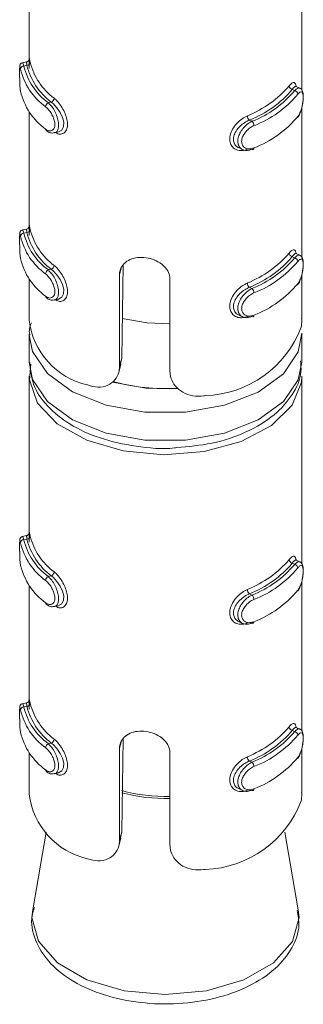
# Model space of a CAD drawing. Header units: millimetres. Extents: x 330 to 1856, y -20 to 3175.
# Tile 11 of 53: x 1079.51 to 1087.84, y 273.42 to 302.27. Entities that reach past the tile are written whole.
import ezdxf

# ---------------------------------------------------------------- set-up
doc = ezdxf.new("R2010")
doc.units = ezdxf.units.MM

msp = doc.modelspace()

# ---------------------------------------------------------------- linework, layer by layer
at = {"color": 7, "linetype": 'Continuous', "lineweight": 15}
for p, q in [((1079.793, 305.714), (1079.793, 301.106)), ((1087.793, 300.215), (1087.793, 305.714)), ((1079.717, 301.039), (1079.595, 301.012)), ((1079.723, 300.937), (1079.636, 300.917)), ((1087.515, 300.23), (1087.587, 300.196)), ((1087.736, 300.27), (1087.63, 300.319)), ((1080.442, 299.859), (1080.355, 299.84)), ((1079.793, 299.577), (1079.793, 296.207)), ((1087.793, 295.316), (1087.793, 299.696)), ((1086.258, 299.332), (1086.331, 299.298)), ((1080.531, 298.958), (1080.653, 298.986)), ((1085.951, 298.515), (1086.056, 298.466)), ((1079.717, 296.14), (1079.595, 296.113)), ((1079.723, 296.037), (1079.636, 296.018)), ((1087.515, 295.33), (1087.587, 295.297)), ((1087.736, 295.371), (1087.63, 295.42)), ((1080.442, 294.96), (1080.355, 294.941)), ((1082.547, 295.095), (1082.51, 292.358)), ((1079.793, 294.678), (1079.793, 293.466)), ((1082.442, 292.109), (1082.442, 294.799)), ((1083.924, 294.664), (1083.924, 291.974)), ((1087.793, 293.521), (1087.793, 294.797)), ((1086.258, 294.432), (1086.331, 294.398)), ((1080.531, 294.059), (1080.653, 294.086)), ((1085.951, 293.616), (1086.056, 293.567)), ((1079.793, 293.058), (1079.793, 292.241)), ((1087.793, 292.241), (1087.793, 293.058)), ((1082.442, 292.109), (1082.51, 292.358)), ((1082.51, 292.358), (1082.474, 292.183)), ((1082.42, 291.939), (1082.486, 292.181)), ((1079.793, 291.833), (1079.793, 287.225)), ((1087.793, 286.334), (1087.793, 291.833)), ((1079.717, 287.158), (1079.595, 287.131)), ((1079.723, 287.055), (1079.636, 287.036)), ((1087.515, 286.348), (1087.587, 286.315)), ((1087.736, 286.389), (1087.63, 286.438)), ((1080.442, 285.978), (1080.355, 285.959)), ((1079.793, 285.696), (1079.793, 282.326)), ((1087.793, 281.434), (1087.793, 285.815)), ((1086.258, 285.45), (1086.331, 285.416)), ((1080.531, 285.077), (1080.653, 285.104)), ((1085.951, 284.634), (1086.056, 284.585)), ((1079.717, 282.259), (1079.595, 282.231)), ((1079.723, 282.156), (1079.636, 282.137)), ((1087.515, 281.449), (1087.587, 281.415)), ((1087.736, 281.49), (1087.63, 281.539)), ((1080.442, 281.079), (1080.355, 281.059)), ((1082.547, 281.214), (1082.51, 278.477)), ((1079.793, 280.797), (1079.793, 279.585)), ((1082.442, 278.228), (1082.442, 280.918)), ((1083.924, 280.783), (1083.924, 278.093)), ((1087.793, 279.64), (1087.793, 280.916)), ((1086.258, 280.551), (1086.331, 280.517)), ((1080.531, 280.178), (1080.653, 280.205)), ((1085.951, 279.734), (1086.056, 279.685)), ((1080.294, 278.466), (1079.895, 276.196)), ((1082.442, 278.228), (1082.51, 278.477)), ((1082.51, 278.477), (1082.474, 278.302)), ((1087.692, 276.196), (1087.293, 278.466)), ((1082.42, 278.057), (1082.486, 278.3)), ((1079.906, 276.254), (1079.895, 276.196))]:
    msp.add_line(p, q, dxfattribs=at)
at = {"color": 8, "linetype": 'Continuous', "lineweight": 15}
for p, q in [((1082.442, 294.799), (1082.497, 294.999)), ((1082.442, 280.918), (1082.497, 281.118))]:
    msp.add_line(p, q, dxfattribs=at)
at = {"color": 8, "linetype": 'Continuous', "lineweight": 15, "flags": 128}
for points in [[(1079.596, 301.005), (1079.605, 301.005), (1079.627, 300.948), (1079.636, 300.917), (1079.636, 300.917), (1079.636, 300.917)], [(1079.596, 296.106), (1079.605, 296.106), (1079.627, 296.048), (1079.636, 296.018), (1079.636, 296.018), (1079.636, 296.018)], [(1087.793, 293.085), (1087.692, 292.54), (1087.254, 291.9), (1086.51, 291.363), (1085.524, 290.976), (1084.384, 290.774), (1083.191, 290.775), (1082.052, 290.979), (1081.068, 291.367), (1080.326, 291.906), (1079.892, 292.547), (1079.793, 293.035)], [(1079.793, 292.241), (1079.892, 291.731), (1080.326, 291.089), (1081.068, 290.551), (1082.052, 290.162), (1083.191, 289.958), (1084.384, 289.957), (1085.524, 290.159), (1086.51, 290.546), (1087.254, 291.084), (1087.692, 291.724), (1087.793, 292.241)], [(1082.234, 291.657), (1083.212, 291.473), (1084.171, 291.457)], [(1079.596, 287.124), (1079.605, 287.124), (1079.627, 287.067), (1079.636, 287.036), (1079.636, 287.036), (1079.636, 287.036)], [(1079.596, 282.225), (1079.605, 282.224), (1079.627, 282.167), (1079.636, 282.137), (1079.636, 282.137), (1079.636, 282.137)], [(1079.895, 276.196), (1079.875, 275.971), (1080.065, 275.272), (1080.62, 274.641), (1081.485, 274.14), (1082.577, 273.818), (1083.788, 273.706)], [(1083.788, 273.706), (1084.999, 273.816), (1086.092, 274.136), (1086.96, 274.636), (1087.518, 275.266), (1087.712, 275.965), (1087.692, 276.196)]]:
    msp.add_lwpolyline(points, dxfattribs=at)
at = {"color": 7, "linetype": 'Continuous', "lineweight": 15, "flags": 128}
for points in [[(1087.628, 300.314), (1087.601, 300.318), (1087.545, 300.269), (1087.515, 300.23), (1087.515, 300.23), (1087.515, 300.23)], [(1080.653, 298.986), (1080.656, 298.986), (1080.748, 299.041), (1080.801, 299.144), (1080.807, 299.273), (1080.773, 299.412), (1080.705, 299.556), (1080.608, 299.696), (1080.494, 299.817), (1080.442, 299.859), (1080.442, 299.859), (1080.442, 299.859)], [(1086.331, 298.481), (1086.342, 298.474), (1086.353, 298.469), (1086.363, 298.469), (1086.372, 298.472), (1086.38, 298.479), (1086.385, 298.488), (1086.389, 298.501), (1086.39, 298.516)], [(1087.628, 295.415), (1087.601, 295.419), (1087.545, 295.369), (1087.515, 295.33), (1087.515, 295.33), (1087.515, 295.33)], [(1080.653, 294.087), (1080.656, 294.087), (1080.748, 294.141), (1080.801, 294.244), (1080.807, 294.374), (1080.773, 294.513), (1080.705, 294.657), (1080.608, 294.797), (1080.494, 294.918), (1080.442, 294.96), (1080.442, 294.96), (1080.442, 294.96)], [(1083.924, 293.362), (1083.256, 293.387), (1082.524, 293.519)], [(1086.331, 293.582), (1086.342, 293.574), (1086.353, 293.57), (1086.363, 293.57), (1086.372, 293.573), (1086.38, 293.579), (1086.385, 293.589), (1086.389, 293.602), (1086.39, 293.617)], [(1087.793, 291.833), (1087.782, 291.657), (1087.511, 290.981), (1086.905, 290.382), (1086.018, 289.914), (1084.93, 289.619), (1083.739, 289.524), (1082.553, 289.637), (1081.48, 289.949), (1080.615, 290.431), (1080.037, 291.039), (1079.798, 291.719), (1079.838, 292.176)], [(1087.628, 286.433), (1087.601, 286.437), (1087.545, 286.388), (1087.515, 286.348), (1087.515, 286.348), (1087.515, 286.348)], [(1080.653, 285.105), (1080.656, 285.105), (1080.748, 285.159), (1080.801, 285.262), (1080.807, 285.392), (1080.773, 285.531), (1080.705, 285.675), (1080.608, 285.815), (1080.494, 285.936), (1080.442, 285.978), (1080.442, 285.978), (1080.442, 285.978)], [(1086.331, 284.6), (1086.342, 284.592), (1086.353, 284.588), (1086.363, 284.588), (1086.372, 284.591), (1086.38, 284.597), (1086.385, 284.607), (1086.389, 284.62), (1086.39, 284.635)], [(1087.628, 281.534), (1087.601, 281.537), (1087.545, 281.488), (1087.515, 281.449), (1087.515, 281.449), (1087.515, 281.449)], [(1080.653, 280.206), (1080.656, 280.206), (1080.748, 280.26), (1080.801, 280.363), (1080.807, 280.493), (1080.773, 280.632), (1080.705, 280.775), (1080.608, 280.916), (1080.494, 281.037), (1080.442, 281.079), (1080.442, 281.079), (1080.442, 281.079)], [(1086.331, 279.701), (1086.342, 279.693), (1086.353, 279.689), (1086.363, 279.689), (1086.372, 279.692), (1086.38, 279.698), (1086.385, 279.708), (1086.389, 279.721), (1086.39, 279.736)]]:
    msp.add_lwpolyline(points, dxfattribs=at)
at = {"color": 7, "linetype": 'Continuous', "lineweight": 15}
for centre, radius, start, end in [((1079.724, 301.036), 0.0998, 269.9313, 353.5935), ((1081.615, 301.42), 1.953, 194.3469, 233.0835), ((1081.668, 301.497), 1.905, 194.3428, 233.0876), ((1079.635, 300.818), 0.0989, 89.366, 173.5961), ((1081.393, 301.269), 1.908, 193.3393, 234.0911), ((1081.446, 301.346), 1.86, 193.3355, 234.0948), ((1081.393, 300.616), 1.908, 193.3393, 234.0911), ((1085.016, 302.409), 3.177, 291.8317, 319.2691), ((1085.047, 302.355), 3.257, 291.8319, 319.2689), ((1085.216, 302.186), 3.096, 291.106, 319.9947), ((1085.246, 302.132), 3.176, 291.1054, 319.9953), ((1087.544, 300.346), 0.12, 185.1355, 256.0769), ((1087.56, 300.08), 0.119, 5.2029, 76.6951), ((1080.41, 299.715), 0.136, 113.7258, 176.2122), ((1080.39, 299.983), 0.135, 293.0476, 356.1068), ((1086.374, 299.464), 0.177, 181.6386, 228.7432), ((1086.21, 299.165), 0.179, 1.5458, 47.918), ((1085.246, 301.479), 3.176, 291.1054, 319.9953), ((1080.328, 299.068), 0.0537, 176.3763, 232.8652), ((1079.635, 295.919), 0.099, 89.3704, 173.5917), ((1081.446, 296.447), 1.86, 193.3355, 234.0948), ((1079.724, 296.137), 0.0998, 269.9269, 353.5979), ((1081.615, 296.521), 1.953, 194.3469, 233.0835), ((1081.668, 296.598), 1.905, 194.3428, 233.0876), ((1081.393, 296.37), 1.908, 193.3393, 234.0911), ((1085.016, 297.51), 3.177, 291.8317, 319.2691), ((1087.544, 295.447), 0.12, 185.1316, 256.0808), ((1081.393, 295.717), 1.908, 193.3393, 234.0911), ((1085.047, 297.456), 3.257, 291.8319, 319.2689), ((1085.216, 297.287), 3.096, 291.106, 319.9947), ((1085.246, 297.233), 3.176, 291.1054, 319.9953), ((1087.56, 295.18), 0.119, 5.2068, 76.6911), ((1080.41, 294.816), 0.136, 113.7293, 176.2086), ((1080.39, 295.084), 0.135, 293.044, 356.1104), ((1086.374, 294.565), 0.177, 181.6358, 228.7461), ((1086.21, 294.265), 0.179, 1.5486, 47.9152), ((1085.246, 296.58), 3.176, 291.1054, 319.9953), ((1080.328, 294.168), 0.0537, 176.3763, 232.8652), ((1081.987, 293.728), 2.209, 186.8035, 257.431), ((1084.864, 294.372), 3.116, 271.8248, 339.276), ((1083.78, 297.12), 5.657, 254.3007, 273.5569), ((1079.724, 287.155), 0.0998, 269.9313, 353.5935), ((1081.668, 287.616), 1.905, 194.3428, 233.0876), ((1079.635, 286.937), 0.0989, 89.3555, 173.5987), ((1081.393, 287.388), 1.908, 193.3393, 234.0911), ((1081.446, 287.465), 1.86, 193.3355, 234.0948), ((1081.615, 287.539), 1.953, 194.3469, 233.0835), ((1081.393, 286.735), 1.908, 193.3393, 234.0911), ((1085.016, 288.528), 3.177, 291.8317, 319.2691), ((1085.047, 288.474), 3.257, 291.8319, 319.2689), ((1085.216, 288.305), 3.096, 291.106, 319.9947), ((1085.246, 288.251), 3.176, 291.1054, 319.9953), ((1087.544, 286.465), 0.12, 185.1355, 256.0769), ((1087.56, 286.199), 0.119, 5.2001, 76.7045), ((1080.41, 285.834), 0.136, 113.7171, 176.2152), ((1080.39, 286.102), 0.135, 293.0476, 356.1068), ((1086.374, 285.583), 0.177, 181.6386, 228.7432), ((1086.211, 285.283), 0.179, 1.543, 47.9249), ((1085.246, 287.598), 3.176, 291.1054, 319.9953), ((1080.328, 285.186), 0.0537, 176.3763, 232.8652), ((1079.724, 282.256), 0.0998, 269.9313, 353.5935), ((1081.668, 282.717), 1.905, 194.3428, 233.0876), ((1079.635, 282.038), 0.0989, 89.366, 173.5961), ((1081.393, 282.489), 1.908, 193.3393, 234.0911), ((1081.446, 282.566), 1.86, 193.3355, 234.0948), ((1081.615, 282.64), 1.953, 194.3469, 233.0835), ((1081.393, 281.836), 1.908, 193.3393, 234.0911), ((1085.016, 283.628), 3.177, 291.8317, 319.2691), ((1085.047, 283.574), 3.257, 291.8319, 319.2689), ((1085.216, 283.406), 3.096, 291.106, 319.9947), ((1085.246, 283.352), 3.176, 291.1054, 319.9953), ((1087.544, 281.566), 0.12, 185.1355, 256.0769), ((1087.56, 281.299), 0.119, 5.2029, 76.6951), ((1080.41, 280.935), 0.136, 113.7258, 176.2122), ((1080.39, 281.203), 0.135, 293.0476, 356.1068), ((1086.374, 280.684), 0.177, 181.6386, 228.7432), ((1086.21, 280.384), 0.179, 1.5458, 47.918), ((1085.246, 282.698), 3.176, 291.1054, 319.9953), ((1080.328, 280.287), 0.0537, 176.3763, 232.8652), ((1081.987, 279.846), 2.209, 186.8035, 257.431), ((1084.864, 280.491), 3.116, 271.8248, 339.276)]:
    msp.add_arc(centre, radius, start, end, dxfattribs=at)
at = {"color": 8, "linetype": 'Continuous', "lineweight": 15}
for centre, radius, start, end in [((1083.783, 284.451), 4.936, 254.9856, 271.6439), ((1083.782, 284.4), 4.946, 255.1507, 271.6417)]:
    msp.add_arc(centre, radius, start, end, dxfattribs=at)
at = {"color": 7, "linetype": 'Continuous', "lineweight": 15}
for points, knots in [([(1079.596, 301.011), (1079.594, 301.011), (1079.581, 301.01), (1079.561, 300.998), (1079.539, 300.979), (1079.527, 300.96), (1079.52, 300.943), (1079.517, 300.929), (1079.515, 300.915), (1079.514, 300.904), (1079.514, 300.886), (1079.514, 300.878)], [0, 0, 0, 0, 0.020139, 0.156756, 0.26801, 0.364131, 0.447419, 0.524108, 0.6225, 0.816741, 1, 1, 1, 1]), ([(1079.723, 300.937), (1079.723, 300.937), (1079.731, 300.968), (1079.708, 301.02), (1079.717, 301.052), (1079.722, 301.022), (1079.724, 301.007)], [0, 0, 0, 0, 0.00014, 0.309139, 0.652962, 1, 1, 1, 1]), ([(1079.794, 301.096), (1079.793, 301.104), (1079.793, 301.12), (1079.794, 301.127), (1079.793, 301.12), (1079.791, 301.109), (1079.785, 301.092), (1079.771, 301.069), (1079.747, 301.049), (1079.726, 301.043), (1079.716, 301.04)], [0, 0, 0, 0, 0.23088, 0.477424, 0.558846, 0.62453, 0.689656, 0.784612, 0.896406, 1, 1, 1, 1]), ([(1079.795, 300.849), (1079.795, 300.895), (1079.796, 300.999), (1079.793, 301.082), (1079.793, 301.096), (1079.793, 301.096)], [0, 0, 0, 0, 0.448678, 0.9934028, 1, 1, 1, 1]), ([(1079.794, 301.106), (1079.794, 301.12), (1079.794, 301.152), (1079.802, 301.122), (1079.816, 301.056), (1079.823, 301.025)], [0, 0, 0, 0, 0.287372, 0.663175, 1, 1, 1, 1]), ([(1079.514, 300.878), (1079.514, 300.858), (1079.513, 300.819), (1079.513, 300.705), (1079.513, 300.567), (1079.516, 300.415), (1079.522, 300.271), (1079.533, 300.201), (1079.538, 300.167)], [0, 0, 0, 0, 0.148708, 0.3058562, 0.4701296, 0.6396663, 0.8264753, 1, 1, 1, 1]), ([(1079.514, 300.878), (1079.514, 300.876), (1079.513, 300.862), (1079.513, 300.8), (1079.513, 300.693), (1079.513, 300.554), (1079.516, 300.409), (1079.522, 300.273), (1079.532, 300.208), (1079.537, 300.176)], [0, 0, 0, 0, 0.0268415, 0.1735626, 0.3244101, 0.4858806, 0.6558754, 0.8274861, 1, 1, 1, 1]), ([(1087.424, 300.336), (1087.437, 300.351), (1087.479, 300.4), (1087.54, 300.442), (1087.592, 300.427), (1087.621, 300.381), (1087.626, 300.327), (1087.628, 300.314)], [0, 0, 0, 0, 0.126015, 0.405345, 0.670811, 0.921225, 1, 1, 1, 1]), ([(1087.668, 299.408), (1087.679, 299.423), (1087.721, 299.471), (1087.773, 299.603), (1087.817, 299.773), (1087.839, 299.94), (1087.839, 300.09), (1087.818, 300.185), (1087.775, 300.253), (1087.742, 300.264), (1087.734, 300.266)], [0, 0, 0, 0, 0.071647, 0.248641, 0.406164, 0.552003, 0.706957, 0.877189, 0.971463, 1, 1, 1, 1]), ([(1087.679, 299.437), (1087.685, 299.446), (1087.711, 299.482), (1087.753, 299.566), (1087.794, 299.692), (1087.82, 299.823), (1087.834, 299.948), (1087.834, 300.057), (1087.817, 300.135), (1087.785, 300.169), (1087.738, 300.158), (1087.698, 300.113), (1087.679, 300.091)], [0, 0, 0, 0, 0.037288, 0.14984, 0.256291, 0.356424, 0.453449, 0.553208, 0.659987, 0.772408, 0.885901, 1, 1, 1, 1]), ([(1080.274, 299.071), (1080.284, 299.064), (1080.322, 299.036), (1080.389, 299.011), (1080.463, 299.022), (1080.518, 299.071), (1080.547, 299.153), (1080.546, 299.264), (1080.511, 299.393), (1080.446, 299.525), (1080.363, 299.644), (1080.304, 299.697), (1080.274, 299.724)], [0, 0, 0, 0, 0.0372827, 0.1498269, 0.2562836, 0.3564204, 0.4534491, 0.5532096, 0.659992, 0.7724173, 0.8859158, 1, 1, 1, 1]), ([(1086.198, 298.479), (1086.172, 298.47), (1086.091, 298.439), (1085.955, 298.433), (1085.817, 298.484), (1085.72, 298.583), (1085.671, 298.719), (1085.68, 298.886), (1085.753, 299.068), (1085.882, 299.238), (1086.039, 299.377), (1086.147, 299.433), (1086.198, 299.459)], [0, 0, 0, 0, 0.0499693, 0.160725, 0.2659745, 0.3652622, 0.4629711, 0.5656689, 0.6760198, 0.7894223, 0.9004553, 1, 1, 1, 1]), ([(1086.258, 299.332), (1086.258, 299.332), (1086.213, 299.314), (1086.115, 299.263), (1085.974, 299.153), (1085.857, 299.013), (1085.79, 298.863), (1085.781, 298.722), (1085.828, 298.61), (1085.89, 298.54), (1085.941, 298.524), (1085.953, 298.52)], [0, 0, 0, 0, 0.000049, 0.132937, 0.280757, 0.429985, 0.572914, 0.704765, 0.830793, 0.960544, 1, 1, 1, 1]), ([(1086.331, 298.481), (1086.331, 298.481), (1086.284, 298.46), (1086.191, 298.433), (1086.063, 298.452), (1085.966, 298.523), (1085.915, 298.637), (1085.913, 298.773), (1085.956, 298.915), (1086.037, 299.054), (1086.15, 299.182), (1086.255, 299.258), (1086.315, 299.291), (1086.331, 299.298), (1086.331, 299.298)], [0, 0, 0, 0, 0.000038, 0.11221, 0.224477, 0.337098, 0.445585, 0.547543, 0.646167, 0.746799, 0.852433, 0.963251, 0.999962, 1, 1, 1, 1]), ([(1080.299, 299.029), (1080.315, 299.015), (1080.363, 298.973), (1080.45, 298.945), (1080.509, 298.959), (1080.528, 298.964)], [0, 0, 0, 0, 0.258977, 0.754028, 1, 1, 1, 1]), ([(1086.39, 299.169), (1086.377, 299.163), (1086.324, 299.14), (1086.234, 299.079), (1086.135, 298.98), (1086.064, 298.869), (1086.026, 298.756), (1086.028, 298.647), (1086.073, 298.554), (1086.158, 298.496), (1086.269, 298.478), (1086.349, 298.503), (1086.39, 298.516)], [0, 0, 0, 0, 0.037268, 0.149828, 0.256272, 0.356425, 0.453452, 0.553216, 0.660002, 0.772423, 0.885919, 1, 1, 1, 1]), ([(1079.596, 296.112), (1079.594, 296.112), (1079.581, 296.111), (1079.561, 296.099), (1079.539, 296.08), (1079.527, 296.06), (1079.52, 296.043), (1079.517, 296.03), (1079.515, 296.016), (1079.514, 296.005), (1079.514, 295.987), (1079.514, 295.978)], [0, 0, 0, 0, 0.020148, 0.156742, 0.267998, 0.364171, 0.447405, 0.524096, 0.622541, 0.816738, 1, 1, 1, 1]), ([(1079.723, 296.037), (1079.723, 296.037), (1079.731, 296.069), (1079.708, 296.123), (1079.714, 296.134), (1079.717, 296.139)], [0, 0, 0, 0, 0.000218, 0.480628, 1, 1, 1, 1]), ([(1079.794, 296.196), (1079.793, 296.204), (1079.793, 296.221), (1079.794, 296.227), (1079.793, 296.221), (1079.791, 296.21), (1079.785, 296.193), (1079.771, 296.17), (1079.747, 296.149), (1079.726, 296.143), (1079.716, 296.141)], [0, 0, 0, 0, 0.230875, 0.477444, 0.558863, 0.624541, 0.689654, 0.784608, 0.896418, 1, 1, 1, 1]), ([(1079.795, 295.949), (1079.795, 295.996), (1079.796, 296.1), (1079.793, 296.182), (1079.793, 296.196), (1079.793, 296.196)], [0, 0, 0, 0, 0.448681, 0.993375, 1, 1, 1, 1]), ([(1079.794, 296.207), (1079.794, 296.221), (1079.794, 296.253), (1079.802, 296.223), (1079.816, 296.157), (1079.823, 296.126)], [0, 0, 0, 0, 0.287372, 0.663175, 1, 1, 1, 1]), ([(1079.514, 295.978), (1079.514, 295.959), (1079.513, 295.92), (1079.513, 295.806), (1079.513, 295.668), (1079.516, 295.516), (1079.522, 295.371), (1079.533, 295.302), (1079.538, 295.268)], [0, 0, 0, 0, 0.148707, 0.305854, 0.470143, 0.639665, 0.826473, 1, 1, 1, 1]), ([(1079.514, 295.978), (1079.514, 295.976), (1079.513, 295.963), (1079.513, 295.901), (1079.513, 295.793), (1079.513, 295.655), (1079.516, 295.51), (1079.522, 295.374), (1079.532, 295.309), (1079.537, 295.277)], [0, 0, 0, 0, 0.026828, 0.17355, 0.324399, 0.485871, 0.655867, 0.827487, 1, 1, 1, 1]), ([(1087.424, 295.436), (1087.437, 295.452), (1087.479, 295.501), (1087.54, 295.543), (1087.592, 295.528), (1087.621, 295.482), (1087.626, 295.428), (1087.628, 295.415)], [0, 0, 0, 0, 0.126015, 0.405345, 0.670811, 0.921225, 1, 1, 1, 1]), ([(1082.442, 294.799), (1082.446, 294.841), (1082.454, 294.95), (1082.536, 295.103), (1082.695, 295.231), (1082.91, 295.304), (1083.158, 295.315), (1083.408, 295.265), (1083.633, 295.161), (1083.808, 295.008), (1083.909, 294.835), (1083.92, 294.715), (1083.924, 294.664)], [0, 0, 0, 0, 0.067542, 0.172852, 0.279386, 0.387325, 0.494685, 0.600409, 0.705956, 0.813029, 0.921037, 1, 1, 1, 1]), ([(1087.668, 294.509), (1087.679, 294.523), (1087.721, 294.572), (1087.773, 294.704), (1087.817, 294.874), (1087.839, 295.041), (1087.839, 295.191), (1087.818, 295.286), (1087.775, 295.354), (1087.742, 295.365), (1087.734, 295.367)], [0, 0, 0, 0, 0.071647, 0.248635, 0.406167, 0.552006, 0.706946, 0.877178, 0.971463, 1, 1, 1, 1]), ([(1087.679, 294.538), (1087.685, 294.547), (1087.711, 294.583), (1087.753, 294.667), (1087.794, 294.793), (1087.82, 294.924), (1087.834, 295.049), (1087.834, 295.158), (1087.817, 295.236), (1087.785, 295.27), (1087.738, 295.258), (1087.698, 295.214), (1087.679, 295.191)], [0, 0, 0, 0, 0.037288, 0.14984, 0.256291, 0.356424, 0.453449, 0.553208, 0.659987, 0.772408, 0.885901, 1, 1, 1, 1]), ([(1080.274, 294.172), (1080.284, 294.165), (1080.322, 294.136), (1080.389, 294.112), (1080.463, 294.123), (1080.518, 294.172), (1080.547, 294.254), (1080.546, 294.364), (1080.511, 294.494), (1080.446, 294.625), (1080.363, 294.744), (1080.304, 294.798), (1080.274, 294.825)], [0, 0, 0, 0, 0.0372827, 0.1498269, 0.2562836, 0.3564204, 0.4534491, 0.5532096, 0.659992, 0.7724173, 0.8859158, 1, 1, 1, 1]), ([(1086.198, 293.58), (1086.172, 293.571), (1086.091, 293.539), (1085.955, 293.534), (1085.817, 293.585), (1085.72, 293.684), (1085.671, 293.82), (1085.68, 293.987), (1085.753, 294.168), (1085.882, 294.339), (1086.039, 294.478), (1086.147, 294.534), (1086.198, 294.56)], [0, 0, 0, 0, 0.0499694, 0.1607253, 0.2659749, 0.3652627, 0.4629718, 0.5656697, 0.6760136, 0.7894219, 0.9004551, 1, 1, 1, 1]), ([(1086.258, 294.432), (1086.258, 294.432), (1086.213, 294.414), (1086.115, 294.364), (1085.974, 294.254), (1085.857, 294.113), (1085.79, 293.963), (1085.781, 293.823), (1085.828, 293.711), (1085.89, 293.641), (1085.941, 293.624), (1085.953, 293.621)], [0, 0, 0, 0, 0.000049, 0.132938, 0.280764, 0.429983, 0.572912, 0.704764, 0.830792, 0.960544, 1, 1, 1, 1]), ([(1086.331, 293.582), (1086.331, 293.582), (1086.284, 293.561), (1086.191, 293.534), (1086.063, 293.552), (1085.966, 293.624), (1085.915, 293.738), (1085.913, 293.873), (1085.956, 294.016), (1086.037, 294.155), (1086.15, 294.282), (1086.255, 294.359), (1086.315, 294.391), (1086.331, 294.398), (1086.331, 294.398)], [0, 0, 0, 0, 0.000038, 0.11221, 0.224477, 0.337098, 0.445585, 0.547543, 0.646167, 0.746799, 0.852433, 0.963251, 0.999962, 1, 1, 1, 1]), ([(1080.299, 294.13), (1080.315, 294.115), (1080.363, 294.074), (1080.45, 294.045), (1080.509, 294.06), (1080.528, 294.065)], [0, 0, 0, 0, 0.258977, 0.754028, 1, 1, 1, 1]), ([(1086.39, 294.27), (1086.377, 294.264), (1086.324, 294.24), (1086.234, 294.18), (1086.135, 294.08), (1086.064, 293.97), (1086.026, 293.856), (1086.028, 293.747), (1086.073, 293.655), (1086.158, 293.597), (1086.269, 293.579), (1086.349, 293.604), (1086.39, 293.617)], [0, 0, 0, 0, 0.037268, 0.149827, 0.256271, 0.356424, 0.45345, 0.553214, 0.659999, 0.772421, 0.885921, 1, 1, 1, 1]), ([(1087.779, 293.27), (1087.784, 293.31), (1087.794, 293.379), (1087.791, 293.48), (1087.789, 293.521)], [0, 0, 0, 0, 0.593445, 1, 1, 1, 1]), ([(1079.862, 293.395), (1079.826, 293.307), (1079.776, 293.187), (1079.805, 293.064), (1079.813, 293.031)], [0, 0, 0, 0, 0.728663, 1, 1, 1, 1]), ([(1084.117, 289.734), (1084.469, 289.766), (1085.196, 289.832), (1086.188, 290.169), (1087, 290.655), (1087.533, 291.262), (1087.802, 291.828), (1087.764, 292.17), (1087.752, 292.279)], [0, 0, 0, 0, 0.182064, 0.376351, 0.573162, 0.752073, 0.921247, 1, 1, 1, 1]), ([(1079.81, 292.226), (1079.83, 292.01), (1079.872, 291.554), (1080.303, 290.933), (1080.964, 290.397), (1081.862, 289.984), (1082.919, 289.759), (1083.71, 289.68), (1084.096, 289.731), (1084.117, 289.734)], [0, 0, 0, 0, 0.14178, 0.299789, 0.464714, 0.638412, 0.814399, 0.989985, 1, 1, 1, 1]), ([(1081.506, 291.571), (1081.609, 291.541), (1081.814, 291.481), (1082.105, 291.542), (1082.32, 291.705), (1082.428, 291.909), (1082.438, 292.054), (1082.442, 292.109)], [0, 0, 0, 0, 0.227108, 0.454906, 0.667251, 0.872121, 1, 1, 1, 1]), ([(1083.924, 291.974), (1083.93, 291.91), (1083.943, 291.755), (1084.07, 291.53), (1084.296, 291.341), (1084.592, 291.238), (1084.825, 291.235), (1084.949, 291.255), (1084.964, 291.258)], [0, 0, 0, 0, 0.147078, 0.351355, 0.555297, 0.760034, 0.97137, 1, 1, 1, 1]), ([(1079.596, 287.13), (1079.594, 287.13), (1079.581, 287.129), (1079.561, 287.117), (1079.539, 287.098), (1079.527, 287.078), (1079.52, 287.061), (1079.517, 287.048), (1079.515, 287.034), (1079.514, 287.023), (1079.514, 287.005), (1079.514, 286.996)], [0, 0, 0, 0, 0.020139, 0.156755, 0.268009, 0.364129, 0.447417, 0.524106, 0.622497, 0.816688, 1, 1, 1, 1]), ([(1079.723, 287.055), (1079.723, 287.055), (1079.731, 287.087), (1079.708, 287.139), (1079.717, 287.171), (1079.722, 287.141), (1079.724, 287.126)], [0, 0, 0, 0, 0.00014, 0.309139, 0.652962, 1, 1, 1, 1]), ([(1079.794, 287.215), (1079.793, 287.223), (1079.793, 287.239), (1079.794, 287.245), (1079.793, 287.239), (1079.791, 287.228), (1079.785, 287.211), (1079.771, 287.188), (1079.747, 287.167), (1079.726, 287.161), (1079.716, 287.159)], [0, 0, 0, 0, 0.230872, 0.47744, 0.558858, 0.624535, 0.689648, 0.784601, 0.89641, 1, 1, 1, 1]), ([(1079.795, 286.967), (1079.795, 287.014), (1079.796, 287.118), (1079.793, 287.2), (1079.793, 287.214), (1079.793, 287.215)], [0, 0, 0, 0, 0.448644, 0.993375, 1, 1, 1, 1]), ([(1079.794, 287.225), (1079.794, 287.239), (1079.794, 287.271), (1079.802, 287.241), (1079.816, 287.175), (1079.823, 287.144)], [0, 0, 0, 0, 0.287373, 0.663178, 1, 1, 1, 1]), ([(1079.514, 286.996), (1079.514, 286.977), (1079.513, 286.938), (1079.513, 286.824), (1079.513, 286.686), (1079.516, 286.534), (1079.522, 286.389), (1079.533, 286.32), (1079.538, 286.286)], [0, 0, 0, 0, 0.148708, 0.3058562, 0.4701296, 0.6396663, 0.8264753, 1, 1, 1, 1]), ([(1079.514, 286.996), (1079.514, 286.994), (1079.513, 286.981), (1079.513, 286.919), (1079.513, 286.811), (1079.513, 286.673), (1079.516, 286.528), (1079.522, 286.392), (1079.532, 286.327), (1079.537, 286.295)], [0, 0, 0, 0, 0.026841, 0.173546, 0.324394, 0.485881, 0.655875, 0.827486, 1, 1, 1, 1]), ([(1087.424, 286.454), (1087.437, 286.47), (1087.479, 286.519), (1087.54, 286.561), (1087.592, 286.546), (1087.621, 286.5), (1087.626, 286.446), (1087.628, 286.433)], [0, 0, 0, 0, 0.126015, 0.405343, 0.670797, 0.921225, 1, 1, 1, 1]), ([(1087.668, 285.527), (1087.679, 285.541), (1087.721, 285.59), (1087.773, 285.722), (1087.817, 285.892), (1087.839, 286.059), (1087.839, 286.209), (1087.818, 286.304), (1087.775, 286.372), (1087.742, 286.383), (1087.734, 286.385)], [0, 0, 0, 0, 0.071647, 0.248641, 0.406174, 0.552015, 0.706956, 0.877189, 0.971463, 1, 1, 1, 1]), ([(1087.679, 285.556), (1087.685, 285.565), (1087.711, 285.601), (1087.753, 285.685), (1087.794, 285.811), (1087.82, 285.942), (1087.834, 286.067), (1087.834, 286.176), (1087.817, 286.254), (1087.785, 286.288), (1087.738, 286.276), (1087.698, 286.232), (1087.679, 286.209)], [0, 0, 0, 0, 0.0372884, 0.1498392, 0.2562902, 0.3564327, 0.4534465, 0.5532052, 0.6599945, 0.7724067, 0.8858998, 1, 1, 1, 1]), ([(1080.274, 285.19), (1080.284, 285.183), (1080.322, 285.154), (1080.389, 285.13), (1080.463, 285.141), (1080.518, 285.19), (1080.547, 285.272), (1080.546, 285.382), (1080.511, 285.512), (1080.446, 285.644), (1080.363, 285.763), (1080.304, 285.816), (1080.274, 285.843)], [0, 0, 0, 0, 0.0372826, 0.1498265, 0.256283, 0.3564286, 0.4534463, 0.5532066, 0.6599994, 0.7724159, 0.8859142, 1, 1, 1, 1]), ([(1086.198, 284.598), (1086.172, 284.589), (1086.091, 284.558), (1085.955, 284.552), (1085.817, 284.603), (1085.72, 284.702), (1085.671, 284.838), (1085.68, 285.005), (1085.753, 285.186), (1085.882, 285.357), (1086.039, 285.496), (1086.147, 285.552), (1086.198, 285.578)], [0, 0, 0, 0, 0.049969, 0.160725, 0.26597, 0.365264, 0.462974, 0.565664, 0.676015, 0.789423, 0.900456, 1, 1, 1, 1]), ([(1086.258, 285.45), (1086.258, 285.45), (1086.213, 285.432), (1086.115, 285.382), (1085.974, 285.272), (1085.857, 285.132), (1085.79, 284.981), (1085.781, 284.841), (1085.828, 284.729), (1085.89, 284.659), (1085.941, 284.642), (1085.953, 284.639)], [0, 0, 0, 0, 0.000049, 0.132937, 0.280757, 0.429985, 0.572902, 0.704766, 0.830793, 0.960544, 1, 1, 1, 1]), ([(1086.331, 284.6), (1086.331, 284.6), (1086.284, 284.579), (1086.191, 284.552), (1086.063, 284.571), (1085.966, 284.642), (1085.915, 284.756), (1085.913, 284.891), (1085.956, 285.034), (1086.037, 285.173), (1086.15, 285.3), (1086.255, 285.377), (1086.315, 285.41), (1086.331, 285.416), (1086.331, 285.416)], [0, 0, 0, 0, 0.000038, 0.112209, 0.22448, 0.337094, 0.44559, 0.547548, 0.646172, 0.746796, 0.852435, 0.963251, 0.999962, 1, 1, 1, 1]), ([(1080.299, 285.148), (1080.315, 285.133), (1080.363, 285.092), (1080.45, 285.063), (1080.509, 285.078), (1080.528, 285.083)], [0, 0, 0, 0, 0.258972, 0.754011, 1, 1, 1, 1]), ([(1086.39, 285.288), (1086.377, 285.282), (1086.324, 285.258), (1086.234, 285.198), (1086.135, 285.098), (1086.064, 284.988), (1086.026, 284.875), (1086.028, 284.765), (1086.073, 284.673), (1086.158, 284.615), (1086.269, 284.597), (1086.349, 284.622), (1086.39, 284.635)], [0, 0, 0, 0, 0.037268, 0.149826, 0.25627, 0.356431, 0.453446, 0.553209, 0.660005, 0.772426, 0.88592, 1, 1, 1, 1]), ([(1079.596, 282.231), (1079.594, 282.231), (1079.581, 282.23), (1079.561, 282.218), (1079.539, 282.199), (1079.527, 282.179), (1079.52, 282.162), (1079.517, 282.149), (1079.515, 282.135), (1079.514, 282.123), (1079.514, 282.106), (1079.514, 282.097)], [0, 0, 0, 0, 0.020139, 0.156756, 0.26801, 0.364131, 0.447419, 0.524108, 0.6225, 0.816741, 1, 1, 1, 1]), ([(1079.723, 282.156), (1079.723, 282.156), (1079.731, 282.187), (1079.708, 282.242), (1079.714, 282.252), (1079.717, 282.258)], [0, 0, 0, 0, 0.000218, 0.480628, 1, 1, 1, 1]), ([(1079.794, 282.315), (1079.793, 282.323), (1079.793, 282.34), (1079.794, 282.346), (1079.793, 282.339), (1079.791, 282.329), (1079.785, 282.311), (1079.771, 282.289), (1079.747, 282.268), (1079.726, 282.262), (1079.716, 282.259)], [0, 0, 0, 0, 0.23088, 0.477424, 0.558846, 0.62453, 0.689656, 0.784612, 0.896406, 1, 1, 1, 1]), ([(1079.795, 282.068), (1079.795, 282.115), (1079.796, 282.219), (1079.793, 282.301), (1079.793, 282.315), (1079.793, 282.315)], [0, 0, 0, 0, 0.448678, 0.9934028, 1, 1, 1, 1]), ([(1079.794, 282.326), (1079.794, 282.34), (1079.794, 282.372), (1079.802, 282.342), (1079.816, 282.276), (1079.823, 282.245)], [0, 0, 0, 0, 0.287358, 0.663168, 1, 1, 1, 1]), ([(1079.514, 282.097), (1079.514, 282.078), (1079.513, 282.039), (1079.513, 281.925), (1079.513, 281.786), (1079.516, 281.634), (1079.522, 281.49), (1079.533, 281.421), (1079.538, 281.387)], [0, 0, 0, 0, 0.148708, 0.3058562, 0.4701296, 0.6396663, 0.8264753, 1, 1, 1, 1]), ([(1079.514, 282.097), (1079.514, 282.095), (1079.513, 282.082), (1079.513, 282.02), (1079.513, 281.912), (1079.513, 281.774), (1079.516, 281.629), (1079.522, 281.493), (1079.532, 281.428), (1079.537, 281.396)], [0, 0, 0, 0, 0.026841, 0.173546, 0.324411, 0.485881, 0.655876, 0.827486, 1, 1, 1, 1]), ([(1087.424, 281.555), (1087.437, 281.571), (1087.479, 281.62), (1087.54, 281.662), (1087.592, 281.647), (1087.621, 281.601), (1087.626, 281.547), (1087.628, 281.534)], [0, 0, 0, 0, 0.126015, 0.405343, 0.670797, 0.921225, 1, 1, 1, 1]), ([(1082.442, 280.918), (1082.446, 280.96), (1082.454, 281.069), (1082.536, 281.222), (1082.695, 281.35), (1082.91, 281.423), (1083.158, 281.434), (1083.408, 281.384), (1083.633, 281.28), (1083.808, 281.127), (1083.909, 280.953), (1083.92, 280.834), (1083.924, 280.783)], [0, 0, 0, 0, 0.067543, 0.172848, 0.279382, 0.387323, 0.494683, 0.600409, 0.705954, 0.813028, 0.921043, 1, 1, 1, 1]), ([(1087.668, 280.628), (1087.679, 280.642), (1087.721, 280.691), (1087.773, 280.823), (1087.817, 280.992), (1087.839, 281.159), (1087.839, 281.31), (1087.818, 281.405), (1087.775, 281.473), (1087.742, 281.483), (1087.734, 281.486)], [0, 0, 0, 0, 0.071646, 0.24864, 0.406163, 0.552003, 0.706957, 0.877189, 0.971463, 1, 1, 1, 1]), ([(1087.679, 280.657), (1087.685, 280.666), (1087.711, 280.702), (1087.753, 280.785), (1087.794, 280.912), (1087.82, 281.043), (1087.834, 281.168), (1087.834, 281.276), (1087.817, 281.355), (1087.785, 281.389), (1087.738, 281.377), (1087.698, 281.332), (1087.679, 281.31)], [0, 0, 0, 0, 0.037289, 0.14984, 0.256291, 0.356434, 0.453448, 0.553207, 0.659987, 0.772408, 0.885901, 1, 1, 1, 1]), ([(1080.274, 280.291), (1080.284, 280.284), (1080.322, 280.255), (1080.389, 280.231), (1080.463, 280.241), (1080.518, 280.291), (1080.547, 280.373), (1080.546, 280.483), (1080.511, 280.613), (1080.446, 280.744), (1080.363, 280.863), (1080.304, 280.917), (1080.274, 280.944)], [0, 0, 0, 0, 0.037283, 0.149827, 0.256284, 0.35643, 0.453448, 0.553209, 0.659991, 0.772417, 0.885916, 1, 1, 1, 1]), ([(1086.198, 279.699), (1086.172, 279.689), (1086.091, 279.658), (1085.955, 279.652), (1085.817, 279.704), (1085.72, 279.803), (1085.671, 279.939), (1085.68, 280.105), (1085.753, 280.287), (1085.882, 280.458), (1086.039, 280.597), (1086.147, 280.653), (1086.198, 280.679)], [0, 0, 0, 0, 0.04997, 0.160723, 0.265973, 0.365261, 0.46297, 0.565668, 0.676019, 0.789422, 0.900455, 1, 1, 1, 1]), ([(1086.258, 280.551), (1086.258, 280.551), (1086.213, 280.533), (1086.115, 280.483), (1085.974, 280.372), (1085.857, 280.232), (1085.79, 280.082), (1085.781, 279.942), (1085.828, 279.83), (1085.89, 279.759), (1085.941, 279.743), (1085.953, 279.739)], [0, 0, 0, 0, 0.000049, 0.132937, 0.280757, 0.429985, 0.572914, 0.704765, 0.830793, 0.960544, 1, 1, 1, 1]), ([(1086.331, 279.701), (1086.331, 279.701), (1086.284, 279.68), (1086.191, 279.653), (1086.063, 279.671), (1085.966, 279.743), (1085.915, 279.856), (1085.913, 279.992), (1085.956, 280.134), (1086.037, 280.274), (1086.15, 280.401), (1086.255, 280.478), (1086.315, 280.51), (1086.331, 280.517), (1086.331, 280.517)], [0, 0, 0, 0, 0.000038, 0.11221, 0.224477, 0.337098, 0.445593, 0.547542, 0.646175, 0.746799, 0.852433, 0.963251, 0.999962, 1, 1, 1, 1]), ([(1080.299, 280.248), (1080.315, 280.234), (1080.363, 280.193), (1080.45, 280.164), (1080.509, 280.179), (1080.528, 280.184)], [0, 0, 0, 0, 0.258978, 0.754028, 1, 1, 1, 1]), ([(1086.39, 280.389), (1086.377, 280.383), (1086.324, 280.359), (1086.234, 280.298), (1086.135, 280.199), (1086.064, 280.089), (1086.026, 279.975), (1086.028, 279.866), (1086.073, 279.774), (1086.158, 279.716), (1086.269, 279.698), (1086.349, 279.723), (1086.39, 279.736)], [0, 0, 0, 0, 0.037267, 0.149826, 0.256276, 0.356429, 0.453444, 0.553218, 0.660004, 0.772425, 0.885919, 1, 1, 1, 1]), ([(1087.779, 279.388), (1087.784, 279.429), (1087.794, 279.498), (1087.791, 279.599), (1087.789, 279.64)], [0, 0, 0, 0, 0.593456, 1, 1, 1, 1]), ([(1081.506, 277.69), (1081.609, 277.66), (1081.814, 277.599), (1082.105, 277.661), (1082.32, 277.824), (1082.428, 278.028), (1082.438, 278.172), (1082.442, 278.228)], [0, 0, 0, 0, 0.22711, 0.454905, 0.66725, 0.872121, 1, 1, 1, 1]), ([(1083.924, 278.093), (1083.93, 278.029), (1083.943, 277.874), (1084.07, 277.649), (1084.296, 277.46), (1084.592, 277.357), (1084.825, 277.354), (1084.949, 277.374), (1084.964, 277.377)], [0, 0, 0, 0, 0.147079, 0.351357, 0.555293, 0.760031, 0.97137, 1, 1, 1, 1]), ([(1079.944, 276.262), (1079.913, 276.156), (1079.814, 275.814), (1079.976, 275.216), (1080.4, 274.583), (1081.083, 274.059), (1081.984, 273.668), (1083.047, 273.444), (1084.174, 273.413), (1085.274, 273.575), (1086.26, 273.926), (1087.033, 274.432), (1087.526, 275.049), (1087.756, 275.656), (1087.684, 276.026), (1087.656, 276.168)], [0, 0, 0, 0, 0.035854, 0.115284, 0.193247, 0.274939, 0.360908, 0.447834, 0.53457, 0.621475, 0.709005, 0.797782, 0.877461, 0.953011, 1, 1, 1, 1])]:
    msp.add_open_spline(points, degree=3, knots=knots, dxfattribs=at)
at = {"color": 8, "linetype": 'Continuous', "lineweight": 15}
for points, knots in [([(1079.537, 300.829), (1079.535, 300.838), (1079.528, 300.874), (1079.52, 300.91), (1079.515, 300.918), (1079.514, 300.89), (1079.514, 300.878)], [0, 0, 0, 0, 0.110088, 0.442385, 0.756756, 1, 1, 1, 1]), ([(1087.587, 300.196), (1087.587, 300.196), (1087.615, 300.226), (1087.665, 300.268), (1087.716, 300.288), (1087.733, 300.269), (1087.735, 300.267)], [0, 0, 0, 0, 0.000165, 0.471847, 0.943975, 1, 1, 1, 1]), ([(1080.355, 299.84), (1080.355, 299.84), (1080.374, 299.807), (1080.461, 299.739), (1080.545, 299.589), (1080.619, 299.425), (1080.657, 299.263), (1080.658, 299.125), (1080.625, 299.026), (1080.58, 298.969), (1080.541, 298.966), (1080.53, 298.965)], [0, 0, 0, 0, 0.000053, 0.141786, 0.283633, 0.425911, 0.562975, 0.691794, 0.816399, 0.943534, 1, 1, 1, 1]), ([(1080.524, 299.974), (1080.543, 299.958), (1080.602, 299.906), (1080.703, 299.786), (1080.808, 299.615), (1080.884, 299.437), (1080.922, 299.263), (1080.916, 299.103), (1080.858, 298.979), (1080.759, 298.917), (1080.656, 298.914), (1080.593, 298.954), (1080.572, 298.967)], [0, 0, 0, 0, 0.052181, 0.16784, 0.277754, 0.381438, 0.483479, 0.590728, 0.705965, 0.82439, 0.940355, 1, 1, 1, 1]), ([(1079.537, 295.93), (1079.535, 295.939), (1079.528, 295.974), (1079.52, 296.011), (1079.515, 296.019), (1079.514, 295.991), (1079.514, 295.978)], [0, 0, 0, 0, 0.110085, 0.442374, 0.756736, 1, 1, 1, 1]), ([(1087.587, 295.297), (1087.587, 295.297), (1087.615, 295.327), (1087.665, 295.368), (1087.716, 295.389), (1087.733, 295.37), (1087.735, 295.368)], [0, 0, 0, 0, 0.000165, 0.471847, 0.943975, 1, 1, 1, 1]), ([(1080.355, 294.941), (1080.355, 294.941), (1080.374, 294.908), (1080.461, 294.839), (1080.545, 294.69), (1080.619, 294.525), (1080.657, 294.364), (1080.658, 294.226), (1080.625, 294.126), (1080.58, 294.07), (1080.541, 294.067), (1080.53, 294.066)], [0, 0, 0, 0, 0.000053, 0.141786, 0.283633, 0.425911, 0.562975, 0.691794, 0.816399, 0.943534, 1, 1, 1, 1]), ([(1080.524, 295.075), (1080.543, 295.059), (1080.602, 295.007), (1080.703, 294.886), (1080.808, 294.716), (1080.884, 294.538), (1080.922, 294.364), (1080.916, 294.204), (1080.858, 294.08), (1080.759, 294.017), (1080.656, 294.014), (1080.593, 294.055), (1080.572, 294.068)], [0, 0, 0, 0, 0.052181, 0.16784, 0.277753, 0.381437, 0.483479, 0.590727, 0.705971, 0.82439, 0.940355, 1, 1, 1, 1]), ([(1079.537, 286.948), (1079.535, 286.957), (1079.528, 286.992), (1079.52, 287.029), (1079.515, 287.037), (1079.514, 287.009), (1079.514, 286.996)], [0, 0, 0, 0, 0.110085, 0.442374, 0.756736, 1, 1, 1, 1]), ([(1087.587, 286.315), (1087.587, 286.315), (1087.615, 286.345), (1087.665, 286.387), (1087.716, 286.407), (1087.733, 286.388), (1087.735, 286.386)], [0, 0, 0, 0, 0.000165, 0.471834, 0.943976, 1, 1, 1, 1]), ([(1080.355, 285.959), (1080.355, 285.959), (1080.374, 285.926), (1080.461, 285.857), (1080.545, 285.708), (1080.619, 285.543), (1080.657, 285.382), (1080.658, 285.244), (1080.625, 285.144), (1080.58, 285.088), (1080.541, 285.085), (1080.53, 285.084)], [0, 0, 0, 0, 0.000053, 0.141785, 0.283638, 0.425918, 0.562982, 0.691801, 0.816407, 0.943534, 1, 1, 1, 1]), ([(1080.524, 286.093), (1080.543, 286.077), (1080.602, 286.025), (1080.703, 285.904), (1080.808, 285.734), (1080.884, 285.556), (1080.922, 285.382), (1080.916, 285.222), (1080.858, 285.098), (1080.759, 285.035), (1080.656, 285.032), (1080.593, 285.073), (1080.572, 285.086)], [0, 0, 0, 0, 0.052181, 0.16784, 0.277749, 0.381439, 0.483481, 0.590721, 0.705965, 0.82439, 0.940355, 1, 1, 1, 1]), ([(1079.537, 282.049), (1079.535, 282.058), (1079.528, 282.093), (1079.52, 282.13), (1079.515, 282.138), (1079.514, 282.109), (1079.514, 282.097)], [0, 0, 0, 0, 0.110084, 0.442376, 0.75676, 1, 1, 1, 1]), ([(1087.587, 281.415), (1087.587, 281.415), (1087.615, 281.446), (1087.665, 281.487), (1087.716, 281.508), (1087.733, 281.489), (1087.735, 281.487)], [0, 0, 0, 0, 0.000165, 0.471847, 0.943975, 1, 1, 1, 1]), ([(1080.355, 281.059), (1080.355, 281.059), (1080.374, 281.027), (1080.461, 280.958), (1080.545, 280.809), (1080.619, 280.644), (1080.657, 280.483), (1080.658, 280.345), (1080.625, 280.245), (1080.58, 280.189), (1080.541, 280.185), (1080.53, 280.184)], [0, 0, 0, 0, 0.000053, 0.141786, 0.283633, 0.425913, 0.562977, 0.691796, 0.816401, 0.943528, 1, 1, 1, 1]), ([(1080.524, 281.194), (1080.543, 281.178), (1080.602, 281.126), (1080.703, 281.005), (1080.808, 280.835), (1080.884, 280.657), (1080.922, 280.483), (1080.916, 280.323), (1080.858, 280.198), (1080.759, 280.136), (1080.656, 280.133), (1080.593, 280.173), (1080.572, 280.187)], [0, 0, 0, 0, 0.052181, 0.16784, 0.277748, 0.381439, 0.48348, 0.590729, 0.705966, 0.82439, 0.940355, 1, 1, 1, 1])]:
    msp.add_open_spline(points, degree=3, knots=knots, dxfattribs=at)

doc.saveas('drawing.dxf')
